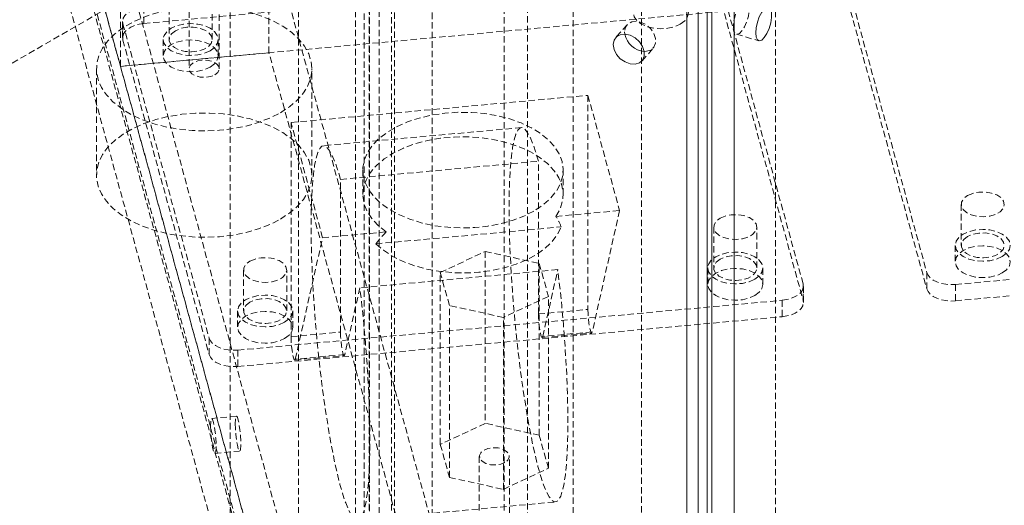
# Model space of a CAD drawing. Header units: millimetres. Extents: x 1529 to 6255, y 1713 to 5797.
# Tile 42 of 82: x 5682 to 5879, y 4222 to 4319. Entities that reach past the tile are written whole.
import ezdxf

# ---------------------------------------------------------------- set-up
doc = ezdxf.new("R2010")
doc.units = ezdxf.units.MM
doc.linetypes.add('HIDDEN', pattern=[1.905, 1.27, -0.635])

msp = doc.modelspace()

# ---------------------------------------------------------------- linework, layer by layer
at = {"color": 7, "linetype": 'HIDDEN', "lineweight": 0}
for p, q in [((5751.999, 4102.614), (5751.999, 4670.927)), ((5752.111, 4671.334), (5752.111, 4103.021)), ((5757.049, 4103.473), (5757.049, 4671.785)), ((5778.944, 4165.406), (5778.944, 4671.662)), ((5749.314, 4668.952), (5749.314, 4162.697)), ((5756.454, 4669.616), (5756.454, 4101.304)), ((5783.637, 4654.556), (5783.637, 4148.301)), ((5754.007, 4651.847), (5754.007, 4145.592)), ((5737.886, 4617.55), (5737.886, 4111.295)), ((5764.616, 4103.432), (5764.616, 4609.687)), ((5724.266, 4095.864), (5724.266, 4602.119)), ((5750.997, 4088.001), (5750.997, 4594.256)), ((5806.366, 3877.343), (5806.366, 4383.598)), ((5833.096, 3869.481), (5833.096, 4375.736)), ((5792.746, 3861.912), (5792.746, 4368.167)), ((5694.335, 4338.591), (5757.362, 4108.865)), ((5732.014, 4336.46), (5778.944, 4165.406)), ((5732.014, 4311.964), (5732.014, 4336.46)), ((5973.998, 4334.09), (5702.383, 4309.255)), ((5702.383, 4309.255), (5702.383, 4333.751)), ((5749.314, 4162.697), (5702.383, 4333.751)), ((5757.049, 4103.473), (5694.648, 4330.918)), ((5716.083, 4331.644), (5716.083, 4308.781)), ((5722.083, 4308.781), (5722.083, 4331.644)), ((5846.086, 4330.857), (5863.294, 4268.138)), ((5752.111, 4103.021), (5689.709, 4330.467)), ((5757.362, 4100.7), (5694.335, 4330.425)), ((5707.028, 4317.799), (5815.673, 4327.733)), ((5838.602, 4265.88), (5821.394, 4328.6)), ((5846.086, 4327.591), (5863.294, 4264.871)), ((5697.69, 4326.36), (5702.383, 4309.255)), ((5821.394, 4325.334), (5838.602, 4262.614)), ((5674.192, 4306.105), (5702.476, 4322.433)), ((5707.028, 4321.065), (5707.028, 4317.799)), ((5712.091, 4322.781), (5712.091, 4314.615)), ((5720.691, 4314.615), (5720.691, 4322.781)), ((5702.81, 4318.214), (5702.81, 4314.948)), ((5702.871, 4317.763), (5720.079, 4255.043)), ((5702.871, 4317.763), (5702.871, 4314.497)), ((5803.487, 4317.56), (5801.217, 4314.988)), ((5802.993, 4316.161), (5803.037, 4315.67)), ((5825.298, 4315.67), (5829.753, 4314.36)), ((5702.871, 4314.497), (5720.079, 4251.777)), ((5710.891, 4314.615), (5710.891, 4311.349)), ((5721.891, 4311.349), (5721.891, 4314.615)), ((5732.014, 4311.964), (5702.383, 4309.255)), ((5778.944, 4140.91), (5732.014, 4311.964)), ((5806.465, 4310.356), (5808.735, 4312.928)), ((5749.314, 4138.201), (5702.383, 4309.255)), ((5697.583, 4308.781), (5697.583, 4287.551)), ((5740.583, 4287.551), (5740.583, 4308.781)), ((5736.413, 4298.052), (5795.674, 4303.471)), ((5795.674, 4303.471), (5801.98, 4280.486)), ((5795.674, 4303.471), (5795.674, 4260.754)), ((5742.719, 4275.068), (5736.413, 4298.052)), ((5736.413, 4298.052), (5736.413, 4255.336)), ((5782.383, 4297.043), (5742.875, 4293.431)), ((5746.29, 4286.707), (5785.797, 4290.319)), ((5785.797, 4259.851), (5785.797, 4290.319)), ((5750.736, 4288.555), (5750.736, 4283.656)), ((5790.736, 4283.656), (5790.736, 4288.555)), ((5746.29, 4256.239), (5746.29, 4286.707)), ((5870.167, 4281.708), (5870.167, 4273.543)), ((5789.276, 4279.324), (5801.98, 4280.486)), ((5801.98, 4280.486), (5796.538, 4256.278)), ((5742.719, 4275.068), (5755.423, 4276.229)), ((5753.373, 4273.844), (5790.317, 4277.222)), ((5820.782, 4277.193), (5820.782, 4269.027)), ((5829.382, 4269.027), (5829.382, 4277.193)), ((5737.276, 4250.86), (5742.719, 4275.068)), ((5869.014, 4265.738), (5977.66, 4275.672)), ((5766.214, 4268.137), (5775.188, 4272.332)), ((5775.188, 4272.332), (5775.188, 4238.037)), ((5775.188, 4272.332), (5785.968, 4269.943)), ((5868.967, 4273.543), (5868.967, 4270.277)), ((5869.014, 4262.472), (5977.66, 4272.406)), ((5785.968, 4269.943), (5787.774, 4263.359)), ((5785.968, 4235.648), (5785.968, 4269.943)), ((5726.952, 4268.614), (5726.952, 4260.448)), ((5735.552, 4260.448), (5735.552, 4268.614)), ((5789.656, 4268.698), (5750.148, 4265.085)), ((5766.214, 4233.842), (5766.214, 4268.137)), ((5768.02, 4261.553), (5766.214, 4268.137)), ((5786.661, 4255.375), (5789.656, 4268.698)), ((5819.582, 4269.027), (5819.582, 4265.761)), ((5830.582, 4265.761), (5830.582, 4269.027)), ((5863.294, 4264.871), (5863.294, 4268.138)), ((5750.148, 4265.085), (5747.153, 4251.763)), ((5838.602, 4262.614), (5838.602, 4265.88)), ((5838.663, 4262.162), (5838.663, 4265.428)), ((5869.014, 4265.738), (5869.014, 4262.472)), ((5725.8, 4252.644), (5834.445, 4262.577)), ((5787.774, 4263.359), (5778.8, 4259.164)), ((5787.774, 4229.064), (5787.774, 4263.359)), ((5834.445, 4262.577), (5834.445, 4259.311)), ((5725.752, 4260.448), (5725.752, 4257.182)), ((5736.752, 4257.182), (5736.752, 4260.448)), ((5768.02, 4227.258), (5768.02, 4261.553)), ((5778.8, 4259.164), (5768.02, 4261.553)), ((5785.797, 4259.851), (5795.674, 4260.754)), ((5725.8, 4249.377), (5834.445, 4259.311)), ((5778.8, 4224.869), (5778.8, 4259.164)), ((5736.413, 4255.336), (5746.29, 4256.239)), ((5796.538, 4256.278), (5786.661, 4255.375)), ((5720.079, 4251.777), (5720.079, 4255.043)), ((5786.54, 4255.153), (5796.417, 4256.056)), ((5725.8, 4252.644), (5725.8, 4249.377)), ((5737.155, 4250.638), (5747.032, 4251.541)), ((5747.153, 4251.763), (5737.276, 4250.86)), ((5725.53, 4239.461), (5720.591, 4239.01)), ((5775.188, 4238.037), (5766.214, 4233.842)), ((5785.968, 4235.648), (5775.188, 4238.037)), ((5787.774, 4229.064), (5785.968, 4235.648)), ((5766.214, 4233.842), (5768.02, 4227.258)), ((5721.229, 4232.039), (5726.167, 4232.491)), ((5773.994, 4231.453), (5773.994, 4208.59)), ((5779.994, 4208.59), (5779.994, 4231.453)), ((5778.8, 4224.869), (5787.774, 4229.064)), ((5768.02, 4227.258), (5778.8, 4224.869)), ((5749.704, 4218.743), (5789.212, 4222.355))]:
    msp.add_line(p, q, dxfattribs=at)
at = {"color": 7, "linetype": 'Continuous', "lineweight": 15}
for p, q in [((5817.694, 4391.858), (5817.694, 3823.545)), ((5820.384, 3824.05), (5820.384, 4392.362)), ((5824.839, 3822.739), (5824.839, 4391.052)), ((5815.424, 4389.286), (5815.424, 3820.973)), ((5819.476, 4360.305), (5819.476, 3854.05))]:
    msp.add_line(p, q, dxfattribs=at)
at = {"color": 7, "linetype": 'HIDDEN', "lineweight": 0, "flags": 128}
for points in [[(5814.11, 4317.683), (5814.984, 4318.341), (5815.534, 4319.107), (5815.721, 4319.928), (5815.534, 4320.75), (5814.984, 4321.516), (5814.11, 4322.173), (5812.971, 4322.678), (5811.645, 4322.995), (5810.221, 4323.103), (5808.798, 4322.995), (5807.471, 4322.678), (5806.332, 4322.173), (5805.458, 4321.516), (5804.908, 4320.75), (5804.721, 4319.928), (5804.908, 4319.107), (5805.458, 4318.341), (5806.332, 4317.683), (5807.471, 4317.179), (5808.797, 4316.861), (5810.221, 4316.753), (5811.645, 4316.861), (5812.971, 4317.179), (5814.11, 4317.683)], [(5734.286, 4300.005), (5736.105, 4301.199), (5737.645, 4302.518), (5738.88, 4303.939), (5739.79, 4305.441), (5740.36, 4306.997), (5740.581, 4308.582), (5740.448, 4310.171), (5739.965, 4311.736), (5739.139, 4313.254), (5737.983, 4314.697), (5736.518, 4316.044), (5734.766, 4317.272), (5732.756, 4318.359), (5730.522, 4319.29), (5728.1, 4320.048), (5725.53, 4320.621), (5722.854, 4321), (5720.117, 4321.178), (5717.362, 4321.153), (5714.636, 4320.924), (5711.982, 4320.496), (5709.445, 4319.876), (5707.067, 4319.073), (5704.886, 4318.102), (5702.938, 4316.977), (5701.255, 4315.718), (5699.864, 4314.345), (5698.79, 4312.88), (5698.048, 4311.349), (5697.652, 4309.775), (5697.608, 4308.184), (5697.917, 4306.604), (5698.573, 4305.059), (5699.565, 4303.576), (5700.879, 4302.178), (5702.491, 4300.888), (5704.376, 4299.728), (5706.502, 4298.716), (5708.834, 4297.87), (5711.335, 4297.203), (5713.964, 4296.726), (5716.676, 4296.447), (5719.428, 4296.371), (5722.174, 4296.498), (5724.869, 4296.827), (5727.47, 4297.352), (5729.933, 4298.065), (5732.217, 4298.954), (5734.286, 4300.005)], [(5707.028, 4321.065), (5706.079, 4320.922), (5705.197, 4320.675), (5704.416, 4320.334), (5703.765, 4319.911), (5703.269, 4319.423), (5702.948, 4318.888), (5702.814, 4318.328), (5702.871, 4317.763)], [(5824.697, 4317.228), (5824.783, 4316.397), (5825.032, 4315.852), (5825.417, 4315.651), (5825.896, 4315.816), (5826.417, 4316.329), (5826.924, 4317.134), (5827.362, 4318.145), (5827.684, 4319.251), (5827.853, 4320.333), (5827.853, 4321.274), (5827.684, 4321.972), (5827.362, 4322.35), (5826.924, 4322.368), (5826.417, 4322.025), (5825.896, 4321.357), (5825.417, 4320.436), (5825.032, 4319.363), (5824.783, 4318.253), (5824.697, 4317.228)], [(5707.028, 4317.799), (5706.079, 4317.656), (5705.197, 4317.409), (5704.416, 4317.068), (5703.765, 4316.645), (5703.269, 4316.157), (5702.948, 4315.622), (5702.814, 4315.061), (5702.871, 4314.497)], [(5720.28, 4312.37), (5719.141, 4311.866), (5717.814, 4311.548), (5716.391, 4311.44), (5714.967, 4311.548), (5713.641, 4311.866), (5712.502, 4312.37), (5711.627, 4313.028), (5711.078, 4313.794), (5710.891, 4314.615), (5711.078, 4315.437), (5711.627, 4316.203), (5712.502, 4316.86), (5713.641, 4317.365), (5714.967, 4317.682), (5716.391, 4317.79), (5717.814, 4317.682), (5719.141, 4317.365), (5720.28, 4316.86), (5721.154, 4316.203), (5721.703, 4315.437), (5721.891, 4314.615), (5721.703, 4313.794), (5721.154, 4313.028), (5720.28, 4312.37)], [(5713.35, 4316.371), (5712.589, 4315.775), (5712.166, 4315.077), (5712.118, 4314.337), (5712.449, 4313.623), (5713.131, 4312.996), (5714.103, 4312.513), (5715.278, 4312.218), (5716.551, 4312.135), (5717.811, 4312.272), (5718.944, 4312.618), (5719.85, 4313.141), (5720.449, 4313.795), (5720.688, 4314.522), (5720.544, 4315.258), (5720.032, 4315.936), (5719.195, 4316.497), (5718.11, 4316.891), (5716.872, 4317.082), (5715.591, 4317.054), (5714.381, 4316.81), (5713.35, 4316.371)], [(5806.916, 4312.246), (5807.364, 4312.258), (5808.223, 4312.52), (5808.854, 4313.077), (5809.187, 4313.868), (5809.187, 4314.809), (5808.854, 4315.797), (5808.223, 4316.725), (5807.364, 4317.492), (5806.369, 4318.016), (5805.346, 4318.239), (5804.405, 4318.138), (5803.65, 4317.723), (5803.162, 4317.039), (5802.993, 4316.161), (5802.993, 4316.161)], [(5720.28, 4309.104), (5721.154, 4309.762), (5721.703, 4310.527), (5721.891, 4311.349), (5721.703, 4312.171), (5721.154, 4312.937), (5720.28, 4313.594), (5719.141, 4314.099), (5717.814, 4314.416), (5716.391, 4314.524), (5714.967, 4314.416), (5713.641, 4314.099), (5712.502, 4313.594), (5711.627, 4312.937), (5711.078, 4312.171), (5710.891, 4311.349), (5711.078, 4310.527), (5711.627, 4309.762), (5712.502, 4309.104), (5713.641, 4308.599), (5714.967, 4308.282), (5716.391, 4308.174), (5717.814, 4308.282), (5719.141, 4308.599), (5720.28, 4309.104)], [(5721.205, 4307.556), (5721.802, 4308.049), (5722.072, 4308.63), (5721.981, 4309.229), (5721.541, 4309.774), (5720.804, 4310.2), (5719.86, 4310.454), (5718.822, 4310.506), (5717.815, 4310.351), (5716.962, 4310.006), (5716.364, 4309.513), (5716.095, 4308.932), (5716.185, 4308.333), (5716.626, 4307.788), (5717.363, 4307.362), (5718.307, 4307.108), (5719.345, 4307.056), (5720.351, 4307.211), (5721.205, 4307.556)], [(5734.286, 4278.774), (5736.105, 4279.969), (5737.645, 4281.288), (5738.88, 4282.709), (5739.79, 4284.211), (5740.36, 4285.767), (5740.581, 4287.352), (5740.448, 4288.941), (5739.965, 4290.506), (5739.139, 4292.024), (5737.983, 4293.467), (5736.518, 4294.814), (5734.766, 4296.041), (5732.756, 4297.129), (5730.522, 4298.06), (5728.1, 4298.818), (5725.53, 4299.391), (5722.854, 4299.77), (5720.117, 4299.948), (5717.362, 4299.923), (5714.636, 4299.694), (5711.982, 4299.266), (5709.445, 4298.646), (5707.067, 4297.843), (5704.886, 4296.872), (5702.938, 4295.747), (5701.255, 4294.488), (5699.864, 4293.115), (5698.79, 4291.65), (5698.048, 4290.118), (5697.652, 4288.545), (5697.608, 4286.954), (5697.917, 4285.374), (5698.573, 4283.829), (5699.565, 4282.346), (5700.879, 4280.947), (5702.491, 4279.658), (5704.376, 4278.498), (5706.502, 4277.486), (5708.834, 4276.64), (5711.335, 4275.973), (5713.964, 4275.496), (5716.676, 4275.217), (5719.428, 4275.141), (5722.174, 4275.268), (5724.869, 4275.597), (5727.47, 4276.122), (5729.933, 4276.835), (5732.217, 4277.724), (5734.286, 4278.774)], [(5784.879, 4280.391), (5782.867, 4279.376), (5780.64, 4278.524), (5778.235, 4277.852), (5775.697, 4277.37), (5773.071, 4277.088), (5770.402, 4277.011), (5767.74, 4277.14), (5765.131, 4277.472), (5762.622, 4278.002), (5760.258, 4278.721), (5758.081, 4279.615), (5756.13, 4280.668), (5754.439, 4281.863), (5753.039, 4283.176), (5751.955, 4284.586), (5751.207, 4286.067), (5750.806, 4287.592), (5750.762, 4289.134), (5751.073, 4290.666), (5751.736, 4292.16), (5752.738, 4293.589), (5754.061, 4294.929), (5755.681, 4296.156), (5757.57, 4297.246), (5759.695, 4298.182), (5762.016, 4298.946), (5764.493, 4299.524), (5767.081, 4299.906), (5769.734, 4300.086), (5772.406, 4300.061), (5775.047, 4299.83), (5777.612, 4299.397), (5780.054, 4298.772), (5782.329, 4297.963), (5784.398, 4296.987), (5786.223, 4295.861), (5787.772, 4294.604), (5789.016, 4293.24), (5789.935, 4291.791), (5790.511, 4290.285), (5790.734, 4288.748), (5790.6, 4287.208), (5790.111, 4285.691), (5789.277, 4284.226), (5788.112, 4282.838), (5786.637, 4281.552), (5784.879, 4280.391)], [(5785.797, 4290.319), (5785.225, 4292.258), (5784.659, 4293.886), (5784.103, 4295.189), (5783.564, 4296.154), (5783.046, 4296.771), (5782.554, 4297.035), (5782.093, 4296.944), (5781.667, 4296.498), (5781.281, 4295.701), (5780.937, 4294.562), (5780.64, 4293.09), (5780.392, 4291.3), (5780.196, 4289.21), (5780.052, 4286.838), (5779.964, 4284.207), (5779.931, 4281.344), (5779.954, 4278.274), (5780.033, 4275.027), (5780.166, 4271.634), (5780.354, 4268.127), (5780.593, 4264.54), (5780.881, 4260.907), (5781.217, 4257.263), (5781.596, 4253.642), (5782.015, 4250.078), (5782.47, 4246.606), (5782.957, 4243.259), (5783.471, 4240.068), (5784.007, 4237.065), (5784.56, 4234.277), (5785.125, 4231.731), (5785.696, 4229.451), (5786.268, 4227.46), (5786.836, 4225.776), (5787.394, 4224.415), (5787.937, 4223.39), (5788.459, 4222.71), (5788.956, 4222.384), (5789.423, 4222.412), (5789.855, 4222.796), (5790.249, 4223.531), (5790.6, 4224.611), (5790.905, 4226.025), (5791.162, 4227.76), (5791.368, 4229.799), (5791.521, 4232.123), (5791.619, 4234.709), (5791.662, 4237.534), (5791.648, 4240.57), (5791.579, 4243.788), (5791.455, 4247.157), (5791.278, 4250.646), (5791.048, 4254.221), (5790.767, 4257.849), (5790.44, 4261.494), (5790.068, 4265.121), (5789.656, 4268.698)], [(5789.276, 4279.324), (5790.123, 4280.819), (5790.611, 4282.366), (5790.731, 4283.936), (5790.479, 4285.502), (5789.862, 4287.033), (5788.889, 4288.502), (5787.58, 4289.881), (5785.959, 4291.144), (5784.056, 4292.269), (5781.905, 4293.234), (5779.547, 4294.021), (5777.026, 4294.616), (5774.389, 4295.008), (5771.683, 4295.189), (5768.96, 4295.156), (5766.27, 4294.91), (5763.663, 4294.455), (5761.187, 4293.8), (5758.888, 4292.957), (5756.808, 4291.942), (5754.988, 4290.773), (5753.459, 4289.471), (5752.25, 4288.062), (5751.385, 4286.571), (5750.878, 4285.027), (5750.739, 4283.456), (5750.972, 4281.89), (5751.571, 4280.356), (5752.525, 4278.883), (5753.817, 4277.499), (5755.423, 4276.229)], [(5746.29, 4286.707), (5745.718, 4288.646), (5745.151, 4290.274), (5744.596, 4291.577), (5744.056, 4292.541), (5743.538, 4293.159), (5743.046, 4293.423), (5742.585, 4293.332), (5742.159, 4292.886), (5741.773, 4292.089), (5741.43, 4290.949), (5741.133, 4289.478), (5740.885, 4287.688), (5740.688, 4285.597), (5740.545, 4283.225), (5740.456, 4280.595), (5740.424, 4277.731), (5740.447, 4274.661), (5740.525, 4271.414), (5740.659, 4268.021), (5740.846, 4264.515), (5741.085, 4260.928), (5741.374, 4257.295), (5741.709, 4253.651), (5742.088, 4250.029), (5742.507, 4246.466), (5742.963, 4242.994), (5743.449, 4239.647), (5743.963, 4236.456), (5744.499, 4233.452), (5745.053, 4230.664), (5745.617, 4228.118), (5746.189, 4225.839), (5746.761, 4223.848), (5747.329, 4222.163), (5747.887, 4220.802), (5748.429, 4219.777), (5748.952, 4219.098), (5749.448, 4218.771), (5749.915, 4218.8), (5750.348, 4219.184), (5750.741, 4219.919), (5751.092, 4220.999), (5751.398, 4222.413), (5751.655, 4224.148), (5751.861, 4226.187), (5752.013, 4228.511), (5752.111, 4231.097), (5752.154, 4233.922), (5752.141, 4236.957), (5752.072, 4240.175), (5751.948, 4243.545), (5751.77, 4247.034), (5751.54, 4250.609), (5751.26, 4254.236), (5750.932, 4257.881), (5750.561, 4261.509), (5750.148, 4265.085)], [(5871.426, 4283.463), (5872.457, 4283.903), (5873.667, 4284.147), (5874.948, 4284.175), (5876.186, 4283.983), (5877.272, 4283.59), (5878.108, 4283.029), (5878.62, 4282.351), (5878.764, 4281.615), (5878.525, 4280.888), (5877.926, 4280.234), (5877.02, 4279.711), (5875.887, 4279.365), (5874.627, 4279.228), (5873.354, 4279.31), (5872.179, 4279.606), (5871.207, 4280.089), (5870.525, 4280.716), (5870.194, 4281.43), (5870.242, 4282.17), (5870.665, 4282.868), (5871.426, 4283.463)], [(5822.042, 4278.948), (5823.073, 4279.387), (5824.283, 4279.632), (5825.564, 4279.66), (5826.802, 4279.468), (5827.887, 4279.074), (5828.723, 4278.513), (5829.236, 4277.835), (5829.379, 4277.1), (5829.141, 4276.373), (5828.542, 4275.719), (5827.636, 4275.196), (5826.502, 4274.85), (5825.243, 4274.712), (5823.969, 4274.795), (5822.795, 4275.091), (5821.823, 4275.574), (5821.141, 4276.2), (5820.809, 4276.915), (5820.857, 4277.654), (5821.281, 4278.353), (5822.042, 4278.948)], [(5753.373, 4273.844), (5754.858, 4272.553), (5756.629, 4271.389), (5758.654, 4270.373), (5760.897, 4269.522), (5763.316, 4268.851), (5765.87, 4268.374), (5768.511, 4268.099), (5771.192, 4268.03), (5773.865, 4268.17), (5776.482, 4268.514), (5778.995, 4269.058), (5781.359, 4269.791), (5783.533, 4270.7), (5785.475, 4271.769), (5787.153, 4272.978), (5788.534, 4274.307), (5789.596, 4275.73), (5790.317, 4277.222)], [(5878.356, 4271.298), (5877.217, 4270.793), (5875.89, 4270.476), (5874.467, 4270.368), (5873.043, 4270.476), (5871.717, 4270.793), (5870.578, 4271.298), (5869.704, 4271.955), (5869.154, 4272.721), (5868.967, 4273.543), (5869.154, 4274.365), (5869.704, 4275.13), (5870.578, 4275.788), (5871.717, 4276.292), (5873.043, 4276.61), (5874.467, 4276.718), (5875.89, 4276.61), (5877.217, 4276.292), (5878.356, 4275.788), (5879.23, 4275.13), (5879.779, 4274.365), (5879.967, 4273.543), (5879.779, 4272.721), (5879.23, 4271.955), (5878.356, 4271.298)], [(5871.426, 4275.298), (5870.665, 4274.703), (5870.242, 4274.004), (5870.194, 4273.265), (5870.525, 4272.55), (5871.207, 4271.924), (5872.179, 4271.441), (5873.354, 4271.145), (5874.627, 4271.062), (5875.887, 4271.2), (5877.02, 4271.545), (5877.926, 4272.069), (5878.525, 4272.723), (5878.764, 4273.45), (5878.62, 4274.185), (5878.108, 4274.863), (5877.272, 4275.424), (5876.186, 4275.818), (5874.948, 4276.009), (5873.667, 4275.982), (5872.457, 4275.737), (5871.426, 4275.298)], [(5828.971, 4266.782), (5827.832, 4266.278), (5826.506, 4265.96), (5825.082, 4265.852), (5823.659, 4265.96), (5822.332, 4266.278), (5821.193, 4266.782), (5820.319, 4267.44), (5819.77, 4268.206), (5819.582, 4269.027), (5819.77, 4269.849), (5820.319, 4270.615), (5821.193, 4271.273), (5822.332, 4271.777), (5823.659, 4272.094), (5825.082, 4272.202), (5826.506, 4272.094), (5827.832, 4271.777), (5828.971, 4271.272), (5829.845, 4270.615), (5830.395, 4269.849), (5830.582, 4269.027), (5830.395, 4268.206), (5829.845, 4267.44), (5828.971, 4266.782)], [(5878.356, 4268.031), (5879.23, 4268.689), (5879.779, 4269.455), (5879.967, 4270.277), (5879.779, 4271.098), (5879.23, 4271.864), (5878.356, 4272.522), (5877.217, 4273.026), (5875.89, 4273.344), (5874.467, 4273.452), (5873.043, 4273.344), (5871.717, 4273.026), (5870.578, 4272.522), (5869.704, 4271.864), (5869.154, 4271.098), (5868.967, 4270.277), (5869.154, 4269.455), (5869.704, 4268.689), (5870.578, 4268.031), (5871.717, 4267.527), (5873.043, 4267.21), (5874.467, 4267.102), (5875.89, 4267.21), (5877.217, 4267.527), (5878.356, 4268.031)], [(5728.211, 4270.369), (5729.243, 4270.808), (5730.452, 4271.053), (5731.733, 4271.08), (5732.971, 4270.889), (5734.057, 4270.495), (5734.893, 4269.934), (5735.405, 4269.256), (5735.549, 4268.521), (5735.311, 4267.794), (5734.712, 4267.14), (5733.805, 4266.616), (5732.672, 4266.271), (5731.413, 4266.133), (5730.139, 4266.216), (5728.964, 4266.512), (5727.993, 4266.994), (5727.311, 4267.621), (5726.979, 4268.336), (5727.027, 4269.075), (5727.45, 4269.773), (5728.211, 4270.369)], [(5822.042, 4270.783), (5821.281, 4270.187), (5820.857, 4269.489), (5820.809, 4268.749), (5821.141, 4268.035), (5821.823, 4267.408), (5822.795, 4266.926), (5823.969, 4266.63), (5825.243, 4266.547), (5826.502, 4266.684), (5827.636, 4267.03), (5828.542, 4267.553), (5829.141, 4268.208), (5829.379, 4268.935), (5829.236, 4269.67), (5828.723, 4270.348), (5827.887, 4270.909), (5826.802, 4271.303), (5825.564, 4271.494), (5824.283, 4271.466), (5823.073, 4271.222), (5822.042, 4270.783)], [(5828.971, 4263.516), (5829.845, 4264.174), (5830.395, 4264.939), (5830.582, 4265.761), (5830.395, 4266.583), (5829.845, 4267.349), (5828.971, 4268.006), (5827.832, 4268.511), (5826.506, 4268.828), (5825.082, 4268.936), (5823.659, 4268.828), (5822.332, 4268.511), (5821.193, 4268.006), (5820.319, 4267.349), (5819.77, 4266.583), (5819.582, 4265.761), (5819.77, 4264.939), (5820.319, 4264.174), (5821.193, 4263.516), (5822.332, 4263.012), (5823.659, 4262.694), (5825.082, 4262.586), (5826.506, 4262.694), (5827.832, 4263.012), (5828.971, 4263.516)], [(5863.294, 4268.138), (5863.541, 4267.59), (5863.969, 4267.081), (5864.561, 4266.63), (5865.293, 4266.254), (5866.139, 4265.968), (5867.065, 4265.782), (5868.036, 4265.705), (5869.014, 4265.738)], [(5834.445, 4262.577), (5835.394, 4262.72), (5836.276, 4262.967), (5837.057, 4263.309), (5837.708, 4263.732), (5838.204, 4264.22), (5838.525, 4264.755), (5838.659, 4265.315), (5838.602, 4265.88)], [(5863.294, 4264.871), (5863.541, 4264.324), (5863.969, 4263.815), (5864.561, 4263.364), (5865.293, 4262.988), (5866.139, 4262.702), (5867.065, 4262.516), (5868.036, 4262.439), (5869.014, 4262.472)], [(5735.141, 4258.203), (5734.002, 4257.698), (5732.675, 4257.381), (5731.252, 4257.273), (5729.828, 4257.381), (5728.502, 4257.698), (5727.363, 4258.203), (5726.489, 4258.861), (5725.939, 4259.626), (5725.752, 4260.448), (5725.939, 4261.27), (5726.489, 4262.036), (5727.363, 4262.693), (5728.502, 4263.198), (5729.828, 4263.515), (5731.252, 4263.623), (5732.675, 4263.515), (5734.002, 4263.198), (5735.141, 4262.693), (5736.015, 4262.036), (5736.564, 4261.27), (5736.752, 4260.448), (5736.564, 4259.626), (5736.015, 4258.861), (5735.141, 4258.203)], [(5728.211, 4262.203), (5727.45, 4261.608), (5727.027, 4260.91), (5726.979, 4260.17), (5727.311, 4259.455), (5727.993, 4258.829), (5728.964, 4258.346), (5730.139, 4258.05), (5731.413, 4257.968), (5732.672, 4258.105), (5733.805, 4258.451), (5734.712, 4258.974), (5735.311, 4259.628), (5735.549, 4260.355), (5735.405, 4261.091), (5734.893, 4261.769), (5734.057, 4262.33), (5732.971, 4262.723), (5731.733, 4262.915), (5730.452, 4262.887), (5729.243, 4262.643), (5728.211, 4262.203)], [(5834.445, 4259.311), (5835.394, 4259.454), (5836.276, 4259.701), (5837.057, 4260.043), (5837.708, 4260.466), (5838.204, 4260.954), (5838.525, 4261.488), (5838.659, 4262.049), (5838.602, 4262.614)], [(5735.141, 4254.937), (5736.015, 4255.594), (5736.564, 4256.36), (5736.752, 4257.182), (5736.564, 4258.004), (5736.015, 4258.77), (5735.141, 4259.427), (5734.002, 4259.932), (5732.675, 4260.249), (5731.252, 4260.357), (5729.828, 4260.249), (5728.502, 4259.932), (5727.363, 4259.427), (5726.489, 4258.77), (5725.939, 4258.004), (5725.752, 4257.182), (5725.939, 4256.36), (5726.489, 4255.594), (5727.363, 4254.937), (5728.502, 4254.432), (5729.828, 4254.115), (5731.252, 4254.007), (5732.675, 4254.115), (5734.002, 4254.432), (5735.141, 4254.937)], [(5795.674, 4260.754), (5795.698, 4259.894), (5795.768, 4258.946), (5795.875, 4258.009), (5796.011, 4257.177), (5796.16, 4256.536), (5796.307, 4256.152), (5796.437, 4256.063), (5796.538, 4256.278)], [(5786.661, 4255.375), (5786.56, 4255.16), (5786.43, 4255.249), (5786.283, 4255.633), (5786.134, 4256.274), (5785.999, 4257.106), (5785.891, 4258.043), (5785.821, 4258.991), (5785.797, 4259.851)], [(5746.29, 4256.239), (5746.314, 4255.378), (5746.383, 4254.431), (5746.491, 4253.493), (5746.626, 4252.662), (5746.775, 4252.021), (5746.922, 4251.636), (5747.053, 4251.547), (5747.153, 4251.763)], [(5720.079, 4255.043), (5720.327, 4254.495), (5720.754, 4253.986), (5721.346, 4253.535), (5722.079, 4253.159), (5722.924, 4252.873), (5723.85, 4252.688), (5724.821, 4252.61), (5725.8, 4252.644)], [(5736.413, 4255.336), (5736.437, 4254.475), (5736.506, 4253.528), (5736.614, 4252.59), (5736.749, 4251.759), (5736.898, 4251.118), (5737.046, 4250.733), (5737.176, 4250.644), (5737.276, 4250.86)], [(5720.079, 4251.777), (5720.327, 4251.229), (5720.754, 4250.72), (5721.346, 4250.269), (5722.079, 4249.893), (5722.924, 4249.607), (5723.85, 4249.422), (5724.821, 4249.344), (5725.8, 4249.377)], [(5720.363, 4237.52), (5720.392, 4236.484), (5720.478, 4235.344), (5720.611, 4234.223), (5720.776, 4233.244), (5720.955, 4232.512), (5721.13, 4232.106), (5721.281, 4232.07), (5721.392, 4232.409), (5721.45, 4233.086), (5721.45, 4234.026), (5721.392, 4235.13), (5721.281, 4236.275), (5721.13, 4237.34), (5720.955, 4238.208), (5720.776, 4238.785), (5720.611, 4239.008), (5720.478, 4238.855), (5720.392, 4238.34), (5720.363, 4237.52)], [(5725.301, 4237.972), (5725.331, 4236.936), (5725.417, 4235.795), (5725.549, 4234.675), (5725.714, 4233.695), (5725.894, 4232.963), (5726.069, 4232.557), (5726.219, 4232.522), (5726.33, 4232.861), (5726.389, 4233.537), (5726.389, 4234.478), (5726.33, 4235.581), (5726.219, 4236.727), (5726.069, 4237.792), (5725.894, 4238.659), (5725.714, 4239.236), (5725.549, 4239.46), (5725.417, 4239.306), (5725.331, 4238.791), (5725.301, 4237.972)], [(5779.115, 4230.229), (5778.262, 4229.884), (5777.255, 4229.728), (5776.217, 4229.78), (5775.273, 4230.035), (5774.536, 4230.46), (5774.096, 4231.005), (5774.005, 4231.604), (5774.275, 4232.185), (5774.873, 4232.678), (5775.726, 4233.023), (5776.732, 4233.179), (5777.77, 4233.126), (5778.715, 4232.872), (5779.451, 4232.447), (5779.892, 4231.901), (5779.982, 4231.302), (5779.713, 4230.721), (5779.115, 4230.229)]]:
    msp.add_lwpolyline(points, dxfattribs=at)
at = {"color": 7, "linetype": 'Continuous', "lineweight": 15, "flags": 128}
for points in [[(5829.152, 4315.917), (5829.238, 4315.087), (5829.487, 4314.542), (5829.872, 4314.34), (5830.351, 4314.505), (5830.872, 4315.018), (5831.379, 4315.824), (5831.817, 4316.834), (5832.139, 4317.941), (5832.308, 4319.023), (5832.308, 4319.964), (5832.139, 4320.661), (5831.817, 4321.04), (5831.379, 4321.058), (5830.872, 4320.714), (5830.351, 4320.046), (5829.872, 4319.125), (5829.487, 4318.052), (5829.238, 4316.943), (5829.152, 4315.917)], [(5800.723, 4313.589), (5800.892, 4314.467), (5801.38, 4315.151), (5802.135, 4315.566), (5803.076, 4315.667), (5804.099, 4315.444), (5805.094, 4314.921), (5805.953, 4314.153), (5806.584, 4313.225), (5806.917, 4312.237), (5806.917, 4311.297), (5806.584, 4310.505), (5805.953, 4309.948), (5805.094, 4309.686), (5804.099, 4309.748), (5803.076, 4310.127), (5802.135, 4310.781), (5801.38, 4311.64), (5800.892, 4312.611), (5800.723, 4313.589)]]:
    msp.add_lwpolyline(points, dxfattribs=at)
at = {"color": 7, "linetype": 'Continuous', "lineweight": 15}
msp.add_arc((5807.26, 4316.545), 4.313, 191.7106, 265.42503, dxfattribs=at)
at = {"color": 7, "linetype": 'HIDDEN', "lineweight": 0}
for start_param, end_param in [(6.2748126, 6.4542892), (2.2294107, 2.4088872)]:
    msp.add_ellipse((5770.736, 4270.602), major_axis=(19.546, 6.723), ratio=0.630202, start_param=start_param, end_param=end_param, dxfattribs=at)

doc.saveas('drawing.dxf')
